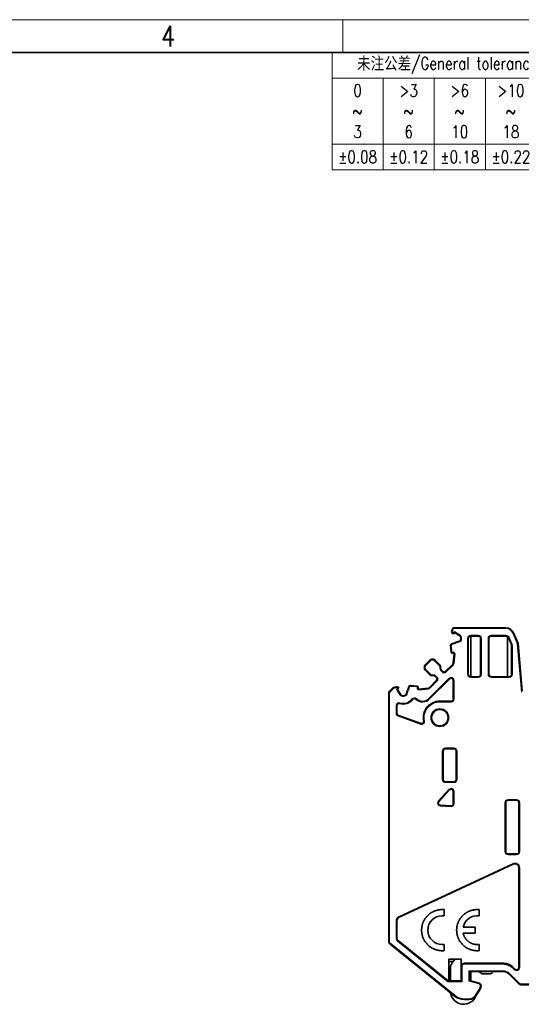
# Model space of a CAD drawing. Header units: millimetres. Extents: x 6 to 292, y 26 to 225.
# Tile 16 of 26: x 152 to 213, y 105 to 225. Entities that reach past the tile are written whole.
import ezdxf

# ---------------------------------------------------------------- set-up
doc = ezdxf.new("R2010")
doc.units = ezdxf.units.MM
for name, color, linetype in [('TEXT', 7, 'Continuous'), ('可见', 7, 'Continuous'), ('图框', 7, 'Continuous'), ('尺寸线', 7, 'Continuous'), ('相切', 7, 'Continuous'), ('细实线', 7, 'Continuous'), ('轮廓线', 7, 'Continuous')]:
    doc.layers.add(name, color=color, linetype=linetype)
doc.layers.add('尺寸层', color=5, linetype='Continuous', lineweight=13)
doc.styles.add('SEACAD_romans_shx', font='romans.shx', dxfattribs={"width": 0.8})

# ---------------------------------------------------------------- blocks, each defined once
blk = doc.blocks.new('PRODUCT-tolerances-new')
at = {"layer": '尺寸线', "color": 7, "linetype": 'Continuous', "lineweight": 9}
for p, q in [((-96.8, 0), (0, 0)), ((-96.8, 0), (-96.8, -14.2)), ((-10, 0), (-10, -14.2)), ((0, 0), (0, -14.2)), ((-96.8, -3.1), (-10, -3.1)), ((-90.6, -3.1), (-90.6, -14.2)), ((-84.4, -3.1), (-84.4, -14.2)), ((-78.2, -3.1), (-78.2, -14.2)), ((-72, -3.1), (-72, -14.2)), ((-65.8, -3.1), (-65.8, -14.2)), ((-59.6, -3.1), (-59.6, -14.2)), ((-53.4, -3.1), (-53.4, -14.2)), ((-47.2, -3.1), (-47.2, -14.2)), ((-41, -3.1), (-41, -14.2)), ((-34.8, -3.1), (-34.8, -14.2)), ((-28.6, -3.1), (-28.6, -14.2)), ((-22.4, -3.1), (-22.4, -14.2)), ((-16.2, -3.1), (-16.2, -14.2)), ((-6.9, -4.02), (-3.1, -4.02)), ((-10, -8.29), (0, -8.29)), ((-6.63, -10.79), (-3.37, -8.9)), ((-96.8, -11.1), (-10, -11.1)), ((-3.37, -10.79), (-6.63, -10.79)), ((-96.8, -14.2), (0, -14.2))]:
    blk.add_line(p, q, dxfattribs=at)
blk.add_arc((-5, -4.02), 1.9, 0, 180, dxfattribs=at)
at = {"layer": '尺寸线', "char_height": 1.5, "attachment_point": 5, "style": 'SEACAD_romans_shx'}
for s, insert, width in [('{\\fromans|b0||i0||c0|p34;\\C7;\\H1.5;\\W0.8; 未注公差/General tolerances(mm)}', (-80.53, -1.55), 32.5322), ('{\\fromans|b0||i0||c0|p34;\\C7;\\H1.5;\\W0.8;0\\P}{\\fromans|b0||i0||c0|p34;\\C7;\\H1.5;\\W0.8;~\\P}{\\fromans|b0||i0||c0|p34;\\C7;\\H1.5;\\W0.8;3}', (-93.7, -7.1), 6.08), ('{\\fromans|b0||i0||c0|p34;\\C7;\\H1.5;\\W0.8;>3\\P}{\\fromans|b0||i0||c0|p34;\\C7;\\H1.5;\\W0.8;~\\P}{\\fromans|b0||i0||c0|p34;\\C7;\\H1.5;\\W0.8;6}', (-87.5, -7.1), 6.08), ('{\\fromans|b0||i0||c0|p34;\\C7;\\H1.5;\\W0.8;>6\\P}{\\fromans|b0||i0||c0|p34;\\C7;\\H1.5;\\W0.8;~\\P}{\\fromans|b0||i0||c0|p34;\\C7;\\H1.5;\\W0.8;10}', (-81.3, -7.1), 6.08), ('{\\fromans|b0||i0||c0|p34;\\C7;\\H1.5;\\W0.8;>10\\P}{\\fromans|b0||i0||c0|p34;\\C7;\\H1.5;\\W0.8;~\\P}{\\fromans|b0||i0||c0|p34;\\C7;\\H1.5;\\W0.8;18}', (-75.1, -7.1), 6.08), ('{\\fromans|b0||i0||c0|p34;\\C7;\\H1.5;\\W0.8;>18\\P}{\\fromans|b0||i0||c0|p34;\\C7;\\H1.5;\\W0.8;~\\P}{\\fromans|b0||i0||c0|p34;\\C7;\\H1.5;\\W0.8;30}', (-68.9, -7.1), 6.08), ('{\\fromans|b0||i0||c0|p34;\\C7;\\H1.5;\\W0.8;>30\\P}{\\fromans|b0||i0||c0|p34;\\C7;\\H1.5;\\W0.8;~\\P}{\\fromans|b0||i0||c0|p34;\\C7;\\H1.5;\\W0.8;50}', (-62.7, -7.1), 6.08), ('{\\fromans|b0||i0||c0|p34;\\C7;\\H1.5;\\W0.8;>50\\P}{\\fromans|b0||i0||c0|p34;\\C7;\\H1.5;\\W0.8;~\\P}{\\fromans|b0||i0||c0|p34;\\C7;\\H1.5;\\W0.8;80}', (-56.5, -7.1), 6.08), ('{\\fromans|b0||i0||c0|p34;\\C7;\\H1.5;\\W0.8;>80\\P}{\\fromans|b0||i0||c0|p34;\\C7;\\H1.5;\\W0.8;~\\P}{\\fromans|b0||i0||c0|p34;\\C7;\\H1.5;\\W0.8;120}', (-50.3, -7.1), 6.08), ('{\\fromans|b0||i0||c0|p34;\\C7;\\H1.5;\\W0.8;>120\\P}{\\fromans|b0||i0||c0|p34;\\C7;\\H1.5;\\W0.8;~\\P}{\\fromans|b0||i0||c0|p34;\\C7;\\H1.5;\\W0.8;180}', (-44.1, -7.1), 6.08), ('{\\fromans|b0||i0||c0|p34;\\C7;\\H1.5;\\W0.8;>180\\P}{\\fromans|b0||i0||c0|p34;\\C7;\\H1.5;\\W0.8;~\\P}{\\fromans|b0||i0||c0|p34;\\C7;\\H1.5;\\W0.8;250}', (-37.9, -7.1), 6.08), ('{\\fromans|b0||i0||c0|p34;\\C7;\\H1.5;\\W0.8;>250\\P}{\\fromans|b0||i0||c0|p34;\\C7;\\H1.5;\\W0.8;~\\P}{\\fromans|b0||i0||c0|p34;\\C7;\\H1.5;\\W0.8;315}', (-31.7, -7.1), 6.08), ('{\\fromans|b0||i0||c0|p34;\\C7;\\H1.5;\\W0.8;>315\\P}{\\fromans|b0||i0||c0|p34;\\C7;\\H1.5;\\W0.8;~\\P}{\\fromans|b0||i0||c0|p34;\\C7;\\H1.5;\\W0.8;400}', (-25.5, -7.1), 6.08), ('{\\fromans|b0||i0||c0|p34;\\C7;\\H1.5;\\W0.8;>400\\P}{\\fromans|b0||i0||c0|p34;\\C7;\\H1.5;\\W0.8;~\\P}{\\fromans|b0||i0||c0|p34;\\C7;\\H1.5;\\W0.8;500}', (-19.3, -7.1), 6.08), ('{\\fromans|b0||i0||c0|p34;\\C7;\\H1.5;\\W0.8;0.05/10}', (-5, -6.16), 10), ('{\\fromans|b0||i0||c0|p34;\\C7;\\H1.5;\\W0.8;>500}', (-13.1, -7.1), 6.08), ('{\\fromans|b0||i0||c0|p34;\\C7;\\H1.5;\\W0.8;±0.08}', (-93.7, -12.65), 6.5796), ('{\\fromans|b0||i0||c0|p34;\\C7;\\H1.5;\\W0.8;±0.12}', (-87.5, -12.65), 6.5796), ('{\\fromans|b0||i0||c0|p34;\\C7;\\H1.5;\\W0.8;±0.18}', (-81.3, -12.65), 6.5796), ('{\\fromans|b0||i0||c0|p34;\\C7;\\H1.5;\\W0.8;±0.22}', (-75.1, -12.65), 6.5796), ('{\\fromans|b0||i0||c0|p34;\\C7;\\H1.5;\\W0.8;±0.26}', (-68.9, -12.65), 6.5796), ('{\\fromans|b0||i0||c0|p34;\\C7;\\H1.5;\\W0.8;±0.31}', (-62.7, -12.65), 6.5796), ('{\\fromans|b0||i0||c0|p34;\\C7;\\H1.5;\\W0.8;±0.37}', (-56.5, -12.65), 6.5796), ('{\\fromans|b0||i0||c0|p34;\\C7;\\H1.5;\\W0.8;±0.57}', (-50.3, -12.65), 6.5796), ('{\\fromans|b0||i0||c0|p34;\\C7;\\H1.5;\\W0.8;±0.80}', (-44.1, -12.65), 6.5796), ('{\\fromans|b0||i0||c0|p34;\\C7;\\H1.5;\\W0.8;±0.93}', (-37.9, -12.65), 6.5796), ('{\\fromans|b0||i0||c0|p34;\\C7;\\H1.5;\\W0.8;±1.05}', (-31.7, -12.65), 6.5796), ('{\\fromans|b0||i0||c0|p34;\\C7;\\H1.5;\\W0.8;±1.15}', (-25.5, -12.65), 6.5796), ('{\\fromans|b0||i0||c0|p34;\\C7;\\H1.5;\\W0.8;±1.60}', (-19.3, -12.65), 6.5796), ('{\\fromans|b0||i0||c0|p34;\\C7;\\H1.5;\\W0.8;±2.20}', (-13.1, -12.65), 6.5796), ('{\\fromans|b0||i0||c0|p34;\\C7;\\H1.5;\\W0.8;±1°}', (-5, -12.49), 10)]:
    blk.add_mtext(s, dxfattribs=dict(at, insert=insert, width=width))
blk = doc.blocks.new('SE4')
at = {"layer": '可见', "color": 7, "linetype": 'Continuous', "lineweight": 35}
for p, q in [((204.72, 150.46), (204.8, 150.73)), ((204.99, 150.88), (211.3, 150.88)), ((204.9, 150.13), (204.78, 150.25)), ((205.07, 150.3), (204.9, 150.13)), ((204.9, 150.27), (204.9, 150.13)), ((205.05, 150.43), (205.07, 150.3)), ((205.07, 150.3), (205.64, 149.94)), ((206.73, 145.25), (206.73, 149.58)), ((207.03, 149.88), (207.93, 149.88)), ((207.04, 149.88), (207.04, 144.95)), ((208.23, 149.58), (208.23, 145.25)), ((209.23, 145.25), (209.23, 149.58)), ((209.53, 149.88), (211.32, 149.88)), ((211.47, 144.95), (211.47, 149.84)), ((211.96, 148.85), (211.6, 149.69)), ((212.22, 150.27), (212.77, 148.97)), ((204.64, 147.95), (204.59, 148.74)), ((204.73, 148.94), (205.55, 149.22)), ((211.98, 148.73), (211.98, 145.25)), ((212.68, 148.95), (212.77, 148.97)), ((212.77, 148.97), (213.28, 143.18)), ((201.46, 146.34), (202.12, 147)), ((202.26, 147.06), (202.52, 147.06)), ((202.66, 147), (203.32, 146.34)), ((204.9, 147.83), (204.83, 147.81)), ((204.9, 146.6), (205.02, 147.72)), ((201.4, 145.94), (201.4, 146.2)), ((202.12, 145.14), (201.46, 145.8)), ((203.38, 146.2), (203.38, 145.94)), ((203.44, 145.8), (203.66, 145.57)), ((203.94, 145.57), (204.85, 146.48)), ((204.48, 144.69), (202.04, 142.25)), ((202.52, 145.08), (202.26, 145.08)), ((202.88, 144.8), (202.66, 145.02)), ((207.93, 144.95), (207.03, 144.95)), ((211.68, 144.95), (209.53, 144.95)), ((197.17, 143.18), (197.58, 143.59)), ((197.65, 143.52), (197.41, 143.28)), ((198, 143.74), (197.66, 143.64)), ((198.02, 143.64), (197.69, 143.55)), ((198.03, 143.4), (198.15, 143.39)), ((198.32, 143.56), (198.15, 143.39)), ((198.51, 142.82), (198.15, 143.39)), ((198.18, 143.56), (198.32, 143.56)), ((198.21, 143.67), (198.32, 143.56)), ((199.24, 142.91), (199.51, 143.73)), ((199.71, 143.87), (200.51, 143.82)), ((200.64, 143.63), (200.63, 143.56)), ((200.73, 143.43), (201.86, 143.55)), ((201.98, 143.61), (202.88, 144.51)), ((204.91, 142.23), (204.91, 144.52)), ((197.08, 142.97), (197.08, 112.87)), ((198.08, 141.46), (198.08, 140.5)), ((203.28, 141.98), (204.66, 141.98)), ((198.25, 140.26), (201, 139.26)), ((203.98, 136.2), (204.98, 136.2)), ((203.68, 132.5), (203.68, 135.9)), ((205.28, 135.9), (205.28, 132.5)), ((204.98, 132.2), (203.98, 132.2)), ((204.47, 131.22), (203.16, 129.77)), ((204.91, 129.53), (204.91, 131.06)), ((203.33, 129.35), (204.64, 129.28)), ((211.28, 123.75), (211.28, 129.65)), ((211.58, 129.95), (212.58, 129.95)), ((212.88, 129.65), (212.88, 123.75)), ((212.58, 123.45), (211.58, 123.45)), ((198.36, 115.76), (212.17, 122.2)), ((212.88, 121.75), (212.88, 109.69)), ((203.82, 115.93), (203.82, 116.69)), ((208.07, 115.93), (208.07, 116.69)), ((198.07, 113.28), (198.07, 115.31)), ((207.57, 114.57), (206.11, 114.57)), ((206.11, 113.82), (207.57, 113.82)), ((207.57, 113.82), (207.57, 114.57)), ((205.03, 106.22), (197.27, 112.48)), ((204.28, 108.03), (198.26, 112.89)), ((203.82, 111.71), (203.82, 112.47)), ((208.07, 111.71), (208.07, 112.47)), ((204.38, 108.03), (204.38, 110.68)), ((205.88, 110.68), (204.38, 110.68)), ((204.38, 110.38), (204.87, 110.38)), ((205.88, 109.98), (205.88, 110.68)), ((205.88, 108.03), (205.88, 109.98)), ((206.28, 110.18), (211.05, 110.18)), ((204.57, 108.03), (204.57, 109.63)), ((206.78, 109.28), (206.88, 109.18)), ((210.94, 109.18), (206.88, 109.18)), ((206.88, 109.18), (206.88, 108.09)), ((207.04, 109.18), (207.04, 108.16)), ((209.44, 108.88), (208.55, 108.88)), ((209.64, 109.18), (209.64, 109.08)), ((212.81, 107.72), (211.65, 108.88)), ((212.13, 109.72), (212.37, 109.48)), ((204.24, 107.93), (204.28, 108.03)), ((204.28, 108.03), (205.88, 108.03)), ((204.57, 108.23), (204.38, 108.23)), ((205.88, 108.03), (205.98, 107.93)), ((206.78, 108.01), (206.88, 108.09)), ((206.88, 108.09), (208.06, 107.77)), ((214.43, 107.58), (213.16, 107.58)), ((208.12, 106.94), (207.65, 106.23)), ((206.82, 105.78), (206.28, 105.78))]:
    blk.add_line(p, q, dxfattribs=at)
blk.add_circle((203.28, 139.98), 1, dxfattribs=at)
for centre, radius, start, end in [((204.99, 150.68), 0.2, 90, 163.7537), ((211.3, 149.88), 1, 23.0134, 90), ((204.95, 150.42), 0.239, 170.2936, 225), ((206.01, 156.04), 5.73, 256.9644, 257.9667), ((205.43, 149.6), 0.401, 287.4107, 58.0077), ((207.03, 149.58), 0.3, 90, 180), ((207.93, 149.58), 0.3, 0, 90), ((209.53, 149.58), 0.3, 90, 180), ((211.32, 149.58), 0.3, 23.0135, 90), ((204.79, 148.76), 0.2, 108.5557, 183.5763), ((210.6, 150.81), 5.3, 197.4737, 198.5557), ((211.68, 148.73), 0.3, 0, 23.0135), ((202.26, 146.86), 0.2, 90, 135), ((202.52, 146.86), 0.2, 45, 90), ((204.79, 147.96), 0.15, 183.5763, 285.0954), ((204.92, 147.73), 0.1, 353.978, 105.0954), ((201.6, 146.2), 0.2, 135, 180), ((201.6, 145.94), 0.2, 180, 225), ((203.18, 146.2), 0.2, 0, 45), ((203.58, 145.94), 0.2, 180, 225), ((204.71, 146.62), 0.2, 315, 353.978), ((202.26, 145.28), 0.2, 225, 270), ((202.52, 144.88), 0.2, 45, 90), ((202.74, 144.65), 0.2, 315, 45), ((203.8, 145.71), 0.2, 225, 315), ((204.66, 144.52), 0.25, 0, 135), ((207.03, 145.25), 0.3, 180, 270), ((207.93, 145.25), 0.3, 270, 0), ((209.53, 145.25), 0.3, 180, 270), ((211.68, 145.25), 0.3, 270, 0), ((197.72, 143.45), 0.2, 106.2463, 135), ((197.72, 143.45), 0.1, 106.2463, 135), ((191.28, 142.19), 6.9, 12.1267, 12.9614), ((198.04, 143.5), 0.239, 45, 99.7135), ((199.7, 143.67), 0.2, 86.4237, 161.4443), ((200.5, 143.67), 0.15, 344.9046, 86.4237), ((200.72, 143.53), 0.1, 164.9046, 276.022), ((201.84, 143.75), 0.2, 276.022, 315), ((197.38, 142.97), 0.3, 135, 179.9991), ((198.85, 143.03), 1.4, 251.531, 323.7263), ((198.85, 143.03), 0.401, 211.9923, 342.5893), ((200.18, 142.05), 0.25, 46.2211, 143.7263), ((201.19, 143.1), 1.2, 226.2211, 315), ((204.66, 142.23), 0.25, 270, 0), ((198.33, 141.46), 0.25, 71.531, 180), ((203.28, 139.98), 2, 90, 192.2985), ((198.33, 140.5), 0.25, 180, 250), ((201.08, 139.5), 0.25, 250, 12.2985), ((203.98, 135.9), 0.3, 90, 180), ((204.98, 135.9), 0.3, 0, 90), ((203.98, 132.5), 0.3, 180, 270), ((204.98, 132.5), 0.3, 270, 0), ((204.66, 131.06), 0.25, 0, 137.9978), ((203.34, 129.6), 0.25, 137.9978, 267), ((204.66, 129.53), 0.25, 267, 0), ((211.58, 129.65), 0.3, 90, 180), ((212.58, 129.65), 0.3, 0, 90), ((211.58, 123.75), 0.3, 180, 270), ((212.58, 123.75), 0.3, 270, 0), ((212.38, 121.75), 0.5, 0, 115), ((203.57, 114.2), 1.75, 90.0055, 269.9945), ((203.57, 114.2), 2.5, 84.2599, 90.0008), ((203.57, 114.22), 1.73, 81.7067, 90.0369), ((207.82, 114.2), 1.75, 81.7904, 167.6287), ((207.82, 114.2), 2.5, 84.2614, 89.9994), ((198.57, 115.31), 0.5, 115, 180), ((197.58, 112.87), 0.5, 180, 231.1164), ((198.57, 113.28), 0.5, 180, 231.1066), ((203.57, 114.18), 1.73, 269.9641, 278.2883), ((203.57, 114.22), 2.52, 270.0444, 275.7314), ((207.82, 114.22), 2.52, 270.0444, 275.7314), ((205.57, 109.63), 1, 143.7908, 180), ((224.29, 95.93), 24.2, 142.4463, 143.7908), ((206.28, 109.68), 0.5, 90, 143.1301), ((205.01, 107.35), 2.76, 69.4714, 71.6708), ((211.05, 108.67), 1.5, 44.064, 90), ((211.05, 108.67), 1.4, 44.0299, 90.0062), ((208.55, 109.38), 0.5, 203.5782, 270), ((209.44, 109.08), 0.2, 270, 0), ((210.94, 108.18), 1, 45, 90), ((216.17, 105.55), 5.81, 134.0482, 135.0341), ((212.58, 109.69), 0.3, 225.0341, 0), ((207.24, 108.16), 0.2, 180, 219.5448), ((207.98, 107.48), 0.3, 359.6737, 75), ((213.16, 108.08), 0.5, 225, 270), ((206.17, 106.8), 1.6, 187.8397, 340.1235), ((207.28, 107.48), 1, 326.7444, 359.6737), ((206.28, 107.78), 2, 231.1164, 270), ((206.82, 106.78), 1, 270, 326.7444)]:
    blk.add_arc(centre, radius, start, end, dxfattribs=at)
for points, degree, knots in [([(199.24, 142.91), (199.24, 142.91), (199.25, 142.9), (199.28, 142.89), (199.31, 142.89), (199.33, 142.88)], 3, [0, 0, 0, 0, 0.5, 0.5, 1, 1, 1, 1]), ([(203.57, 116.7), (202.51, 116.67), (201.81, 115.97), (201.07, 115.24), (201.07, 114.2), (201.07, 113.16), (201.81, 112.43), (202.52, 111.72), (203.57, 111.7)], 2, [0, 0, 0, 0.25, 0.25, 0.5, 0.5, 0.75, 0.75, 1, 1, 1]), ([(207.82, 116.7), (206.76, 116.67), (206.06, 115.97), (205.32, 115.24), (205.32, 114.2), (205.32, 113.16), (206.06, 112.43), (206.77, 111.72), (207.82, 111.7)], 2, [0, 0, 0, 0.25, 0.25, 0.5, 0.5, 0.75, 0.75, 1, 1, 1]), ([(208.07, 112.47), (207.38, 112.38), (206.83, 112.76), (206.29, 113.13), (206.11, 113.82)], 2, [0, 0, 0, 0.5, 0.5, 1, 1, 1])]:
    blk.add_open_spline(points, degree=degree, knots=knots, dxfattribs=at)
at = {"layer": '相切', "color": 7, "linetype": 'Continuous', "lineweight": 13}
for p, q in [((204.8, 150.73), (204.89, 150.7)), ((204.89, 150.7), (204.81, 150.44)), ((204.99, 150.88), (204.99, 150.78)), ((211.3, 150.78), (204.99, 150.78)), ((211.3, 150.88), (211.3, 150.78)), ((204.78, 150.25), (204.85, 150.32)), ((204.85, 150.32), (204.9, 150.27)), ((204.9, 150.27), (205.05, 150.43)), ((205.05, 150.43), (205.69, 150.03)), ((205.69, 150.03), (205.64, 149.94)), ((206.63, 149.58), (206.63, 145.25)), ((206.63, 149.58), (206.73, 149.58)), ((207.93, 149.98), (207.03, 149.98)), ((207.03, 149.98), (207.03, 149.88)), ((207.93, 149.98), (207.93, 149.88)), ((208.23, 149.58), (208.33, 149.58)), ((208.33, 145.25), (208.33, 149.58)), ((209.13, 149.58), (209.13, 145.25)), ((209.13, 149.58), (209.23, 149.58)), ((211.32, 149.98), (209.53, 149.98)), ((209.53, 149.98), (209.53, 149.88)), ((211.32, 149.98), (211.32, 149.88)), ((211.69, 149.73), (211.6, 149.69)), ((211.69, 149.73), (212.05, 148.89)), ((212.22, 150.27), (212.13, 150.23)), ((212.68, 148.95), (212.13, 150.23)), ((204.59, 148.74), (204.69, 148.75)), ((204.69, 148.75), (204.74, 147.95)), ((204.73, 148.94), (204.76, 148.85)), ((205.58, 149.13), (204.76, 148.85)), ((211.96, 148.85), (212.05, 148.89)), ((211.98, 148.73), (212.08, 148.73)), ((212.08, 145.25), (212.08, 148.73)), ((213.19, 143.08), (212.68, 148.95)), ((202.12, 147), (202.19, 146.93)), ((202.26, 147.06), (202.26, 146.96)), ((202.52, 146.96), (202.26, 146.96)), ((202.52, 147.06), (202.52, 146.96)), ((202.66, 147), (202.59, 146.93)), ((204.64, 147.95), (204.74, 147.95)), ((204.8, 147.91), (204.87, 147.93)), ((204.83, 147.81), (204.8, 147.91)), ((204.9, 147.83), (204.87, 147.93)), ((205.12, 147.71), (205, 146.59)), ((205.02, 147.72), (205.12, 147.71)), ((201.4, 146.2), (201.5, 146.2)), ((201.4, 145.94), (201.5, 145.94)), ((201.46, 146.34), (201.53, 146.27)), ((201.46, 145.8), (201.53, 145.87)), ((201.5, 146.2), (201.5, 145.94)), ((202.19, 146.93), (201.53, 146.27)), ((201.53, 145.87), (202.19, 145.21)), ((203.25, 146.27), (202.59, 146.93)), ((203.32, 146.34), (203.25, 146.27)), ((203.28, 145.94), (203.28, 146.2)), ((203.38, 146.2), (203.28, 146.2)), ((203.38, 145.94), (203.28, 145.94)), ((203.44, 145.8), (203.37, 145.73)), ((204.92, 146.41), (204.01, 145.5)), ((204.85, 146.48), (204.92, 146.41)), ((204.9, 146.6), (205, 146.59)), ((201.96, 142.32), (204.41, 144.76)), ((202.12, 145.14), (202.19, 145.21)), ((202.26, 145.18), (202.52, 145.18)), ((202.26, 145.08), (202.26, 145.18)), ((202.52, 145.08), (202.52, 145.18)), ((202.66, 145.02), (202.73, 145.09)), ((202.73, 145.09), (202.95, 144.87)), ((202.88, 144.8), (202.95, 144.87)), ((203.59, 145.5), (203.37, 145.73)), ((203.66, 145.57), (203.59, 145.5)), ((203.94, 145.57), (204.01, 145.5)), ((204.48, 144.69), (204.41, 144.76)), ((206.63, 145.25), (206.73, 145.25)), ((207.03, 144.95), (207.03, 144.85)), ((207.03, 144.85), (207.93, 144.85)), ((207.93, 144.95), (207.93, 144.85)), ((208.23, 145.25), (208.33, 145.25)), ((209.13, 145.25), (209.23, 145.25)), ((209.53, 144.95), (209.53, 144.85)), ((209.53, 144.85), (211.68, 144.85)), ((211.68, 144.95), (211.68, 144.85)), ((211.98, 145.25), (212.08, 145.25)), ((197.65, 143.52), (197.58, 143.59)), ((197.69, 143.55), (197.66, 143.64)), ((198.03, 143.4), (198.18, 143.56)), ((198.43, 142.76), (198.03, 143.4)), ((198.21, 143.67), (198.14, 143.6)), ((198.18, 143.56), (198.14, 143.6)), ((199.61, 143.7), (199.33, 142.88)), ((199.51, 143.73), (199.61, 143.7)), ((199.71, 143.87), (199.71, 143.77)), ((200.5, 143.72), (199.71, 143.77)), ((200.51, 143.82), (200.5, 143.72)), ((200.53, 143.58), (200.55, 143.65)), ((200.63, 143.56), (200.53, 143.58)), ((200.64, 143.63), (200.55, 143.65)), ((200.73, 143.43), (200.74, 143.33)), ((201.87, 143.45), (200.74, 143.33)), ((201.86, 143.55), (201.87, 143.45)), ((201.98, 143.61), (202.05, 143.54)), ((202.95, 144.44), (202.05, 143.54)), ((202.88, 144.51), (202.95, 144.44)), ((204.91, 144.52), (205.01, 144.52)), ((205.01, 144.52), (205.01, 142.23)), ((197.18, 142.97), (197.08, 142.97)), ((197.24, 143.11), (197.17, 143.18)), ((197.18, 112.87), (197.18, 142.97)), ((197.41, 143.28), (197.24, 143.11)), ((198.43, 142.76), (198.51, 142.82)), ((199.9, 142.26), (199.98, 142.2)), ((200.43, 142.3), (200.36, 142.23)), ((201.96, 142.32), (202.04, 142.25)), ((204.91, 142.23), (205.01, 142.23)), ((197.98, 140.5), (197.98, 141.46)), ((197.98, 141.46), (198.08, 141.46)), ((198.44, 141.79), (198.41, 141.7)), ((203.28, 141.98), (203.28, 141.88)), ((204.66, 141.88), (203.28, 141.88)), ((204.66, 141.98), (204.66, 141.88)), ((197.98, 140.5), (198.08, 140.5)), ((198.21, 140.17), (198.25, 140.26)), ((200.96, 139.17), (198.21, 140.17)), ((201, 139.26), (200.96, 139.17)), ((201.33, 139.55), (201.42, 139.57)), ((204.98, 136.3), (203.98, 136.3)), ((203.98, 136.2), (203.98, 136.3)), ((204.98, 136.2), (204.98, 136.3)), ((203.58, 135.9), (203.58, 132.5)), ((203.58, 135.9), (203.68, 135.9)), ((205.28, 135.9), (205.38, 135.9)), ((205.38, 132.5), (205.38, 135.9)), ((203.58, 132.5), (203.68, 132.5)), ((203.98, 132.1), (203.98, 132.2)), ((203.98, 132.1), (204.98, 132.1)), ((204.98, 132.1), (204.98, 132.2)), ((205.28, 132.5), (205.38, 132.5)), ((203.08, 129.83), (204.4, 131.29)), ((204.47, 131.22), (204.4, 131.29)), ((204.91, 131.06), (205.01, 131.06)), ((205.01, 131.06), (205.01, 129.53)), ((203.16, 129.77), (203.08, 129.83)), ((203.33, 129.25), (203.33, 129.35)), ((204.64, 129.18), (203.33, 129.25)), ((204.64, 129.18), (204.64, 129.28)), ((205.01, 129.53), (204.91, 129.53)), ((211.18, 129.65), (211.18, 123.75)), ((211.18, 129.65), (211.28, 129.65)), ((212.58, 130.05), (211.58, 130.05)), ((211.58, 130.05), (211.58, 129.95)), ((212.58, 129.95), (212.58, 130.05)), ((212.88, 129.65), (212.98, 129.65)), ((212.98, 123.75), (212.98, 129.65)), ((211.18, 123.75), (211.28, 123.75)), ((211.58, 123.35), (211.58, 123.45)), ((211.58, 123.35), (212.58, 123.35)), ((212.58, 123.45), (212.58, 123.35)), ((212.88, 123.75), (212.98, 123.75)), ((212.13, 122.29), (198.32, 115.85)), ((212.17, 122.2), (212.13, 122.29)), ((212.88, 121.75), (212.98, 121.75)), ((212.98, 109.69), (212.98, 121.75)), ((197.97, 115.31), (197.97, 113.28)), ((197.97, 115.31), (198.07, 115.31)), ((198.32, 115.85), (198.36, 115.76)), ((197.18, 112.87), (197.08, 112.87)), ((197.27, 112.48), (197.33, 112.56)), ((197.33, 112.56), (205.09, 106.3)), ((197.97, 113.28), (198.07, 113.28)), ((198.19, 112.81), (198.26, 112.89)), ((198.19, 112.81), (204.24, 107.93)), ((205.98, 107.93), (205.98, 109.94)), ((206.28, 110.18), (206.28, 110.08)), ((206.28, 110.08), (211.05, 110.08)), ((211.05, 110.18), (211.05, 110.08)), ((210.94, 109.28), (206.78, 109.28)), ((206.78, 109.28), (206.78, 108.01)), ((210.94, 109.28), (210.94, 109.18)), ((211.72, 108.95), (211.65, 108.88)), ((212.88, 107.79), (211.72, 108.95)), ((212.06, 109.65), (212.3, 109.41)), ((212.37, 109.48), (212.3, 109.41)), ((212.88, 109.69), (212.98, 109.69)), ((204.24, 107.93), (205.98, 107.93)), ((206.78, 108.01), (208.03, 107.67)), ((208.03, 107.67), (208.06, 107.77)), ((212.88, 107.79), (212.81, 107.72)), ((213.16, 107.68), (213.16, 107.58)), ((214.43, 107.68), (213.16, 107.68)), ((208.03, 106.99), (207.57, 106.28)), ((208.03, 106.99), (208.12, 106.94)), ((208.18, 107.48), (208.28, 107.48)), ((205.09, 106.3), (205.03, 106.22)), ((206.28, 105.88), (206.28, 105.78)), ((206.82, 105.88), (206.28, 105.88)), ((206.82, 105.88), (206.82, 105.78)), ((207.57, 106.28), (207.65, 106.23))]:
    blk.add_line(p, q, dxfattribs=at)
blk.add_circle((203.28, 139.98), 1.1, dxfattribs=at)
for centre, radius, start, end in [((204.99, 150.68), 0.1, 90, 163.7537), ((211.3, 149.88), 0.9, 23.0134, 90), ((204.95, 150.42), 0.139, 172.3369, 225), ((205.43, 149.6), 0.501, 287.5312, 58.0149), ((207.03, 149.58), 0.4, 90, 180), ((207.93, 149.58), 0.4, 0, 90), ((209.53, 149.58), 0.4, 90, 180), ((211.32, 149.58), 0.4, 23.0135, 90), ((204.79, 148.76), 0.1, 108.5557, 183.5763), ((211.68, 148.73), 0.4, 0, 23.0135), ((202.26, 146.86), 0.1, 90, 135), ((202.52, 146.86), 0.1, 45, 90), ((204.79, 147.96), 0.05, 183.5763, 285.0954), ((204.92, 147.73), 0.2, 353.978, 105.0954), ((201.6, 146.2), 0.1, 135, 180), ((201.6, 145.94), 0.1, 180, 225), ((203.18, 146.2), 0.1, 0, 45), ((203.58, 145.94), 0.3, 180, 225), ((204.71, 146.62), 0.3, 315, 353.978), ((202.26, 145.28), 0.1, 225, 270), ((202.52, 144.88), 0.3, 45, 90), ((202.74, 144.65), 0.3, 315, 45), ((203.8, 145.71), 0.3, 225, 315), ((204.66, 144.52), 0.35, 0, 135), ((207.03, 145.25), 0.4, 180, 270), ((207.93, 145.25), 0.4, 270, 0), ((209.53, 145.25), 0.4, 180, 270), ((211.68, 145.25), 0.4, 270, 0), ((198.04, 143.5), 0.139, 45, 97.6631), ((199.7, 143.67), 0.1, 86.4237, 161.4443), ((200.5, 143.67), 0.05, 344.9046, 86.4237), ((200.72, 143.53), 0.2, 164.9046, 276.022), ((201.84, 143.75), 0.3, 276.022, 315), ((197.38, 142.97), 0.2, 135.0079, 180), ((198.85, 143.03), 0.501, 211.9851, 342.4688), ((198.85, 143.03), 1.3, 251.531, 323.7263), ((200.18, 142.05), 0.35, 46.2211, 143.7263), ((201.19, 143.1), 1.1, 226.2211, 315), ((204.66, 142.23), 0.35, 270, 0), ((198.33, 141.46), 0.35, 71.531, 180), ((203.28, 139.98), 1.9, 90, 192.2985), ((198.33, 140.5), 0.35, 180, 250), ((201.08, 139.5), 0.35, 250, 12.2985), ((203.98, 135.9), 0.4, 90, 180), ((204.98, 135.9), 0.4, 0, 90), ((203.98, 132.5), 0.4, 180, 270), ((204.98, 132.5), 0.4, 270, 0), ((204.66, 131.06), 0.35, 0, 137.9978), ((203.34, 129.6), 0.35, 137.9978, 267), ((204.66, 129.53), 0.35, 267, 0), ((211.58, 129.65), 0.4, 90, 180), ((212.58, 129.65), 0.4, 0, 90), ((211.58, 123.75), 0.4, 180, 270), ((212.58, 123.75), 0.4, 270, 0), ((212.38, 121.75), 0.6, 0, 115), ((198.57, 115.31), 0.6, 115, 180), ((197.58, 112.87), 0.4, 180, 231.1164), ((198.57, 113.28), 0.6, 180, 231.1066), ((206.28, 109.68), 0.4, 90, 138.5904), ((210.94, 108.18), 1.1, 45, 90), ((212.58, 109.69), 0.4, 225.0341, 0), ((207.98, 107.48), 0.2, 359.6737, 75), ((213.16, 108.08), 0.4, 225, 270), ((207.28, 107.48), 0.9, 326.7444, 359.6737), ((206.28, 107.78), 1.9, 231.1164, 270), ((206.82, 106.78), 0.9, 270, 326.7444)]:
    blk.add_arc(centre, radius, start, end, dxfattribs=at)
blk = doc.blocks.new('A4-drawing_frame')
at = {"layer": '细实线', "color": 7, "linetype": 'Continuous', "lineweight": 13}
for p, q in [((-286.5, 199), (0, 199)), ((-100.5, 195), (-100.5, 199))]:
    blk.add_line(p, q, dxfattribs=at)
at = {"layer": '轮廓线', "color": 7, "linetype": 'Continuous', "lineweight": 35}
blk.add_line((-282, 195), (-5, 195), dxfattribs=at)
at = {"layer": 'TEXT', "insert": (-121.69, 195.76), "char_height": 2.5, "width": 1.8836, "attachment_point": 8, "style": 'SEACAD_romans_shx'}
blk.add_mtext('{\\fromans|b0||i0||c0|p34;\\C7;\\H2.5;\\W0.8;4}', dxfattribs=at)

msp = doc.modelspace()

# ---------------------------------------------------------------- block references
at = {"layer": '图框', "color": 7}
msp.add_blockref('A4-drawing_frame', (292, 25.671), dxfattribs=at)
at = {"layer": '尺寸层'}
for name, p in [('PRODUCT-tolerances-new', (287, 220.671)), ('SE4', (0, 0))]:
    msp.add_blockref(name, p, dxfattribs=at)

doc.saveas('drawing.dxf')
